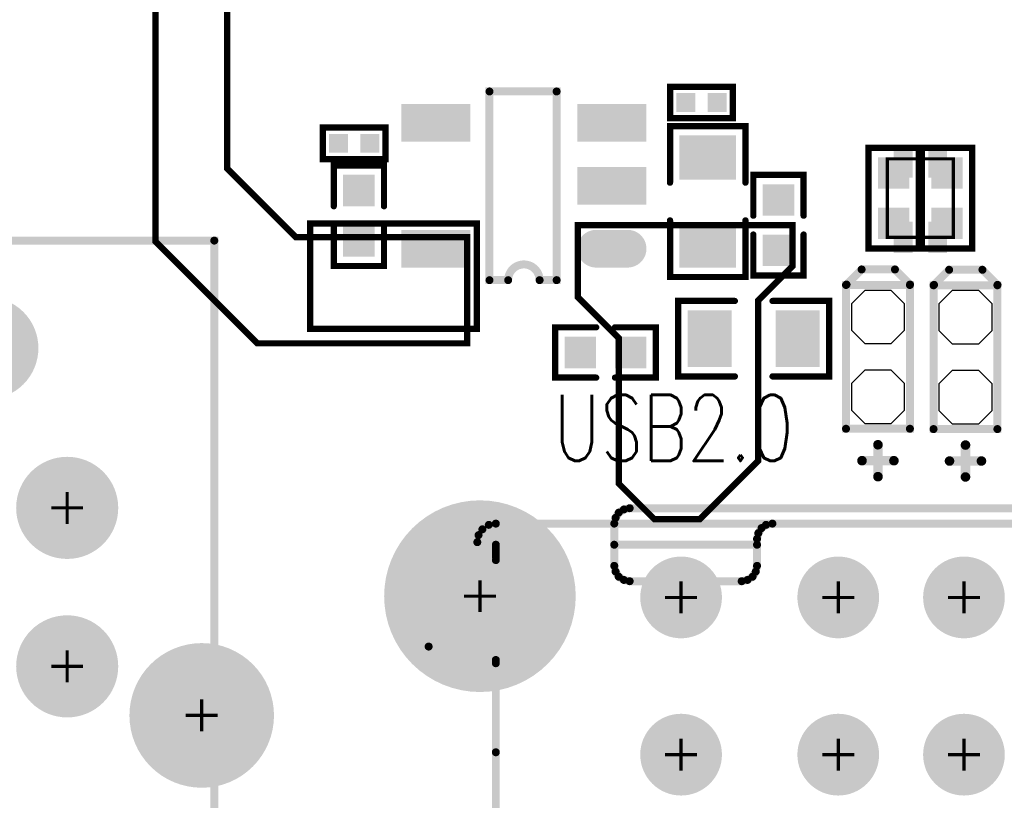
# Model space of a CAD drawing. Extents: x -14 to 157, y -7 to 92.
# Tile 118 of 129: x 75 to 91, y 7 to 19. Entities that reach past the tile are written whole.
import ezdxf

# ---------------------------------------------------------------- set-up
doc = ezdxf.new("R2010")
doc.units = 0
doc.linetypes.add('SIG_183', pattern=[2, 1, 1])
doc.linetypes.add('SIG_214', pattern=[2, 1, 1])
for name, color, linetype in [('COPPER_01', 96, 'CONTINUOUS'), ('DRIL_NPLTE_THRU_01', 3, 'CONTINUOUS'), ('DRIL_NPLTE_THRU_02', 171, 'CONTINUOUS'), ('DRIL_NPLTE_THRU_03', 222, 'CONTINUOUS'), ('DRIL_NPLTE_THRU_04', 2, 'CONTINUOUS'), ('DRIL_PLTE_THRU_01', 3, 'CONTINUOUS'), ('DRIL_PLTE_THRU_02', 171, 'CONTINUOUS'), ('DRIL_PLTE_THRU_03', 222, 'CONTINUOUS'), ('DRIL_PLTE_THRU_04', 2, 'CONTINUOUS'), ('DRIL_SYMBOL', 254, 'CONTINUOUS'), ('PADS_BOT', 56, 'CONTINUOUS'), ('PADS_INNER', 96, 'CONTINUOUS'), ('PADS_TOP', 96, 'CONTINUOUS'), ('PADS_XR_121', 210, 'CONTINUOUS'), ('PADS_XR_128', 16, 'CONTINUOUS'), ('PART_TOP_2DLINE_00', 183, 'CONTINUOUS'), ('PART_TOP_2DLINE_01', 183, 'CONTINUOUS'), ('PART_TOP_2DLINE_126', 183, 'CONTINUOUS'), ('TEXT_126', 254, 'CONTINUOUS')]:
    doc.layers.add(name, color=color, linetype=linetype)
doc.styles.add('W0$15', font='simplex', dxfattribs={"width": 0.75})

# ---------------------------------------------------------------- blocks, each defined once
blk = doc.blocks.new('SMOOTH_0$1')
at = {"const_width": 0.05}
blk.add_lwpolyline([(-0.025, 0, 1), (0.025, 0, 1)], format="xyb", close=True, dxfattribs=at)
blk = doc.blocks.new('COPPER_102')
at = {"layer": 'COPPER_01', "const_width": 0.1}
blk.add_lwpolyline([(0, 0), (0, -1.675), (2.65, -1.675), (2.65, 0)], close=True, dxfattribs=at)
at = {"layer": 'COPPER_01'}
for p in [(0, 0), (2.65, 0), (0, -1.675), (2.65, -1.675)]:
    blk.add_blockref('SMOOTH_0$1', p, dxfattribs=at)
blk = doc.blocks.new('COPPER_112')
at = {"layer": 'COPPER_01', "const_width": 0.1}
blk.add_lwpolyline([(-0.01875, 0), (-0.01875, -1.14375), (0.6375, -1.8), (0.6375, -4.1125), (1.2, -4.675), (1.925, -4.675), (2.85, -3.75), (2.85, -1.2), (3.4, -0.65), (3.4, 0)], close=True, dxfattribs=at)
at = {"layer": 'COPPER_01'}
for p in [(-0.01875, 0), (3.4, 0), (3.4, -0.65), (-0.01875, -1.14375), (2.85, -1.2), (0.6375, -1.8), (2.85, -3.75), (0.6375, -4.1125), (1.2, -4.675), (1.925, -4.675)]:
    blk.add_blockref('SMOOTH_0$1', p, dxfattribs=at)
blk = doc.blocks.new('COPPER_138')
at = {"layer": 'COPPER_01', "const_width": 0.1}
blk.add_lwpolyline([(0.51, 0), (-0.63, 0), (-0.63, -8.99), (0.99, -10.61), (4.33, -10.61), (4.33, -8.92), (1.6, -8.92), (0.51, -7.83)], close=True, dxfattribs=at)
at = {"layer": 'COPPER_01'}
for p in [(-0.63, 0), (0.51, 0), (0.51, -7.83), (1.6, -8.92), (4.33, -8.92), (-0.63, -8.99), (0.99, -10.61), (4.33, -10.61)]:
    blk.add_blockref('SMOOTH_0$1', p, dxfattribs=at)
blk = doc.blocks.new('SMOOTH_0$127')
at = {"const_width": 0.0635}
blk.add_lwpolyline([(-0.03175, 0, 1), (0.03175, 0, 1)], format="xyb", close=True, dxfattribs=at)
blk = doc.blocks.new('SMOOTH_0$1524')
at = {"const_width": 0.0762}
blk.add_lwpolyline([(-0.0381, 0, 1), (0.0381, 0, 1)], format="xyb", close=True, dxfattribs=at)
blk = doc.blocks.new('PART_BODY_TOP_49')
at = {"layer": 'PART_TOP_2DLINE_00'}
for points, const_width in [([(-1.15, -0.5), (-1.39, -0.26), (-1.39, 0.27), (-1.15, 0.51)], 0.127), ([(1.651, -0.254), (1.651, 0.254)], 0.152), ([(1.905, 0), (1.397, 0)], 0.152)]:
    blk.add_lwpolyline(points, dxfattribs=dict(at, const_width=const_width))
at = {"layer": 'PART_TOP_2DLINE_00', "const_width": 0.127}
blk.add_lwpolyline([(1.143, -0.508), (1.143, 0.508), (-1.143, 0.508), (-1.143, -0.508)], close=True, dxfattribs=at)
at = {"layer": 'PART_TOP_2DLINE_00'}
for name, p in [('SMOOTH_0$127', (-1.15, 0.51)), ('SMOOTH_0$127', (-1.143, 0.508)), ('SMOOTH_0$127', (1.143, 0.508)), ('SMOOTH_0$127', (-1.39, 0.27)), ('SMOOTH_0$1524', (1.651, 0.254)), ('SMOOTH_0$1524', (1.397, 0)), ('SMOOTH_0$1524', (1.905, 0)), ('SMOOTH_0$127', (-1.39, -0.26)), ('SMOOTH_0$1524', (1.651, -0.254)), ('SMOOTH_0$127', (-1.15, -0.5)), ('SMOOTH_0$127', (-1.143, -0.508)), ('SMOOTH_0$127', (1.143, -0.508))]:
    blk.add_blockref(name, p, dxfattribs=at)
blk = doc.blocks.new('DRIL_HOLE_0')
blk.add_lwpolyline([(0, 0, 1), (0, 0, 1)], format="xyb", close=True)
blk = doc.blocks.new('PAD_0')
blk.add_lwpolyline([(0, 0, 1), (0, 0, 1)], format="xyb", close=True)
blk = doc.blocks.new('PAD_44')
blk.add_lwpolyline([(-0.211, -0.423), (0.211, -0.423), (0.423, -0.211), (0.423, 0.211), (0.211, 0.423), (-0.211, 0.423), (-0.423, 0.211), (-0.423, -0.211)], close=True)
blk = doc.blocks.new('STK_TOP_135')
at = {"layer": 'DRIL_PLTE_THRU_01'}
blk.add_blockref('DRIL_HOLE_0', (0, 0), dxfattribs=at)
at = {"layer": 'DRIL_PLTE_THRU_02'}
blk.add_blockref('DRIL_HOLE_0', (0, 0), dxfattribs=at)
at = {"layer": 'DRIL_PLTE_THRU_03'}
blk.add_blockref('DRIL_HOLE_0', (0, 0), dxfattribs=at)
at = {"layer": 'DRIL_PLTE_THRU_04'}
blk.add_blockref('DRIL_HOLE_0', (0, 0), dxfattribs=at)
at = {"layer": 'PADS_BOT'}
blk.add_blockref('PAD_0', (0, 0), dxfattribs=at)
at = {"layer": 'PADS_INNER'}
blk.add_blockref('PAD_0', (0, 0), dxfattribs=at)
at = {"layer": 'PADS_TOP'}
blk.add_blockref('PAD_44', (0, 0), dxfattribs=at)
blk = doc.blocks.new('SYM_TOP_42')
for name, p in [('PART_BODY_TOP_49', (0, 0)), ('STK_TOP_135', (-0.635, 0)), ('STK_TOP_135', (0.635, 0))]:
    blk.add_blockref(name, p)
blk = doc.blocks.new('PART_TOP_244')
blk.add_blockref('SYM_TOP_42', (0, 0))
blk = doc.blocks.new('PART_BODY_TOP_24')
at = {"layer": 'PART_TOP_2DLINE_01', "const_width": 0.1}
blk.add_lwpolyline([(-0.8, 0.4), (0.8, 0.4), (0.8, -0.4), (-0.8, -0.4)], close=True, dxfattribs=at)
at = {"layer": 'PART_TOP_2DLINE_01'}
for p in [(-0.8, 0.4), (0.8, 0.4), (-0.8, -0.4), (0.8, -0.4)]:
    blk.add_blockref('SMOOTH_0$1', p, dxfattribs=at)
blk = doc.blocks.new('PAD_1')
at = {"const_width": 0.5}
blk.add_lwpolyline([(-0.25, 0), (0.25, 0)], dxfattribs=at)
blk = doc.blocks.new('STK_TOP_7')
at = {"layer": 'DRIL_PLTE_THRU_01'}
blk.add_blockref('DRIL_HOLE_0', (0, 0), dxfattribs=at)
at = {"layer": 'DRIL_PLTE_THRU_02'}
blk.add_blockref('DRIL_HOLE_0', (0, 0), dxfattribs=at)
at = {"layer": 'DRIL_PLTE_THRU_03'}
blk.add_blockref('DRIL_HOLE_0', (0, 0), dxfattribs=at)
at = {"layer": 'DRIL_PLTE_THRU_04'}
blk.add_blockref('DRIL_HOLE_0', (0, 0), dxfattribs=at)
at = {"layer": 'PADS_BOT'}
blk.add_blockref('PAD_0', (0, 0), dxfattribs=at)
at = {"layer": 'PADS_INNER'}
blk.add_blockref('PAD_0', (0, 0), dxfattribs=at)
at = {"layer": 'PADS_TOP'}
blk.add_blockref('PAD_1', (0, 0), dxfattribs=at)
blk = doc.blocks.new('SYM_TOP_17')
for name, p in [('PART_BODY_TOP_24', (0, 0)), ('STK_TOP_7', (-0.4, 0)), ('STK_TOP_7', (0.4, 0))]:
    blk.add_blockref(name, p)
blk = doc.blocks.new('PART_TOP_246')
blk.add_blockref('SYM_TOP_17', (0, 0))
blk = doc.blocks.new('SMOOTH_0$05')
at = {"const_width": 0.025}
blk.add_lwpolyline([(-0.0125, 0, 1), (0.0125, 0, 1)], format="xyb", close=True, dxfattribs=at)
blk = doc.blocks.new('PART_BODY_TOP_56')
at = {"layer": 'PART_TOP_2DLINE_01', "const_width": 0.05}
blk.add_lwpolyline([(-0.25, 0), (0.8, 0), (0.8, 1.25), (-0.25, 1.25)], close=True, dxfattribs=at)
at = {"layer": 'PART_TOP_2DLINE_01'}
for p in [(-0.25, 1.25), (0.8, 1.25), (-0.25, 0), (0.8, 0)]:
    blk.add_blockref('SMOOTH_0$05', p, dxfattribs=at)
blk = doc.blocks.new('PAD_47')
at = {"const_width": 0.3}
blk.add_lwpolyline([(-0.25, 0), (0.25, 0)], dxfattribs=at)
blk = doc.blocks.new('STK_TOP_145')
at = {"layer": 'DRIL_PLTE_THRU_01'}
blk.add_blockref('DRIL_HOLE_0', (0, 0), dxfattribs=at)
at = {"layer": 'DRIL_PLTE_THRU_02'}
blk.add_blockref('DRIL_HOLE_0', (0, 0), dxfattribs=at)
at = {"layer": 'DRIL_PLTE_THRU_03'}
blk.add_blockref('DRIL_HOLE_0', (0, 0), dxfattribs=at)
at = {"layer": 'DRIL_PLTE_THRU_04'}
blk.add_blockref('DRIL_HOLE_0', (0, 0), dxfattribs=at)
at = {"layer": 'PADS_BOT'}
blk.add_blockref('PAD_0', (0, 0), dxfattribs=at)
at = {"layer": 'PADS_INNER'}
blk.add_blockref('PAD_0', (0, 0), dxfattribs=at)
at = {"layer": 'PADS_TOP', "rotation": 90}
blk.add_blockref('PAD_47', (0, 0), dxfattribs=at)
blk = doc.blocks.new('SYM_TOP_49')
for name, p in [('STK_TOP_145', (0, 1.2)), ('STK_TOP_145', (0.55, 1.2)), ('PART_BODY_TOP_56', (0, 0)), ('STK_TOP_145', (0, 0)), ('STK_TOP_145', (0.55, 0))]:
    blk.add_blockref(name, p)
blk = doc.blocks.new('PART_TOP_248')
blk.add_blockref('SYM_TOP_49', (0, 0))
blk = doc.blocks.new('PART_TOP_250')
blk.add_blockref('SYM_TOP_17', (0, 0))
blk = doc.blocks.new('PART_TOP_251')
blk.add_blockref('SYM_TOP_42', (0, 0))
blk = doc.blocks.new('PART_BODY_TOP_11')
at = {"layer": 'PART_TOP_2DLINE_01', "const_width": 0.1}
for points in [[(-0.15, 0.4), (-0.8, 0.4), (-0.8, -0.4), (-0.15, -0.4)], [(0.15, -0.4), (0.8, -0.4), (0.8, 0.4), (0.15, 0.4)]]:
    blk.add_lwpolyline(points, dxfattribs=at)
at = {"layer": 'PART_TOP_2DLINE_01'}
for p in [(-0.8, 0.4), (-0.15, 0.4), (0.15, 0.4), (0.8, 0.4), (-0.8, -0.4), (-0.15, -0.4), (0.15, -0.4), (0.8, -0.4)]:
    blk.add_blockref('SMOOTH_0$1', p, dxfattribs=at)
blk = doc.blocks.new('SYM_TOP_4')
for name, p in [('PART_BODY_TOP_11', (0, 0)), ('STK_TOP_7', (-0.4, 0)), ('STK_TOP_7', (0.4, 0))]:
    blk.add_blockref(name, p)
blk = doc.blocks.new('PART_TOP_252')
blk.add_blockref('SYM_TOP_4', (0, 0))
blk = doc.blocks.new('PART_BODY_TOP_14')
at = {"layer": 'PART_TOP_2DLINE_01', "const_width": 0.1}
for points in [[(-0.3, 0.6), (-1.2, 0.6), (-1.2, -0.6), (-0.3, -0.6)], [(0.3, -0.6), (1.2, -0.6), (1.2, 0.6), (0.3, 0.6)]]:
    blk.add_lwpolyline(points, dxfattribs=at)
at = {"layer": 'PART_TOP_2DLINE_01'}
for p in [(-1.2, 0.6), (-0.3, 0.6), (0.3, 0.6), (1.2, 0.6), (-1.2, -0.6), (-0.3, -0.6), (0.3, -0.6), (1.2, -0.6)]:
    blk.add_blockref('SMOOTH_0$1', p, dxfattribs=at)
blk = doc.blocks.new('PAD_9')
at = {"const_width": 0.7}
blk.add_lwpolyline([(-0.45, 0), (0.45, 0)], dxfattribs=at)
blk = doc.blocks.new('STK_TOP_10')
at = {"layer": 'DRIL_PLTE_THRU_01'}
blk.add_blockref('DRIL_HOLE_0', (0, 0), dxfattribs=at)
at = {"layer": 'DRIL_PLTE_THRU_02'}
blk.add_blockref('DRIL_HOLE_0', (0, 0), dxfattribs=at)
at = {"layer": 'DRIL_PLTE_THRU_03'}
blk.add_blockref('DRIL_HOLE_0', (0, 0), dxfattribs=at)
at = {"layer": 'DRIL_PLTE_THRU_04'}
blk.add_blockref('DRIL_HOLE_0', (0, 0), dxfattribs=at)
at = {"layer": 'PADS_BOT'}
blk.add_blockref('PAD_0', (0, 0), dxfattribs=at)
at = {"layer": 'PADS_INNER'}
blk.add_blockref('PAD_0', (0, 0), dxfattribs=at)
at = {"layer": 'PADS_TOP', "rotation": 90}
blk.add_blockref('PAD_9', (0, 0), dxfattribs=at)
blk = doc.blocks.new('SYM_TOP_7')
for name, p in [('STK_TOP_10', (-0.7, 0)), ('STK_TOP_10', (0.7, 0)), ('PART_BODY_TOP_14', (0, 0))]:
    blk.add_blockref(name, p)
blk = doc.blocks.new('PART_TOP_254')
blk.add_blockref('SYM_TOP_7', (0, 0))
blk = doc.blocks.new('PART_BODY_TOP_60')
at = {"layer": 'PART_TOP_2DLINE_01', "const_width": 0.1}
blk.add_lwpolyline([(-0.5, 0.25), (0.5, 0.25), (0.5, -0.25), (-0.5, -0.25)], close=True, dxfattribs=at)
at = {"layer": 'PART_TOP_2DLINE_01'}
for p in [(-0.5, 0.25), (0.5, 0.25), (-0.5, -0.25), (0.5, -0.25)]:
    blk.add_blockref('SMOOTH_0$1', p, dxfattribs=at)
blk = doc.blocks.new('PAD_2')
at = {"const_width": 0.3}
blk.add_lwpolyline([(-0.15, 0), (0.15, 0)], dxfattribs=at)
blk = doc.blocks.new('STK_TOP_133')
at = {"layer": 'DRIL_NPLTE_THRU_01'}
blk.add_blockref('DRIL_HOLE_0', (0, 0), dxfattribs=at)
at = {"layer": 'DRIL_NPLTE_THRU_02'}
blk.add_blockref('DRIL_HOLE_0', (0, 0), dxfattribs=at)
at = {"layer": 'DRIL_NPLTE_THRU_03'}
blk.add_blockref('DRIL_HOLE_0', (0, 0), dxfattribs=at)
at = {"layer": 'DRIL_NPLTE_THRU_04'}
blk.add_blockref('DRIL_HOLE_0', (0, 0), dxfattribs=at)
at = {"layer": 'PADS_BOT'}
blk.add_blockref('PAD_0', (0, 0), dxfattribs=at)
at = {"layer": 'PADS_INNER'}
blk.add_blockref('PAD_0', (0, 0), dxfattribs=at)
at = {"layer": 'PADS_TOP'}
blk.add_blockref('PAD_2', (0, 0), dxfattribs=at)
blk = doc.blocks.new('SYM_TOP_53')
for name, p in [('PART_BODY_TOP_60', (0, 0)), ('STK_TOP_133', (-0.25, 0)), ('STK_TOP_133', (0.25, 0))]:
    blk.add_blockref(name, p)
blk = doc.blocks.new('PART_TOP_255')
blk.add_blockref('SYM_TOP_53', (0, 0))
blk = doc.blocks.new('PART_TOP_256')
blk.add_blockref('SYM_TOP_7', (0, 0))
blk = doc.blocks.new('PART_TOP_257')
blk.add_blockref('SYM_TOP_4', (0, 0))
blk = doc.blocks.new('PART_BODY_TOP_65')
at = {"layer": 'PART_TOP_2DLINE_00', "const_width": 0.127}
blk.add_lwpolyline([(-0.25, 1.5, 1), (0.25, 1.5), (0.547, 1.5), (0.547, -1.5), (-0.521, -1.5), (-0.521, 1.5)], format="xyb", close=True, dxfattribs=at)
at = {"layer": 'PART_TOP_2DLINE_00'}
for p in [(-0.521, 1.5), (-0.25, 1.5), (0.25, 1.5), (0.547, 1.5), (-0.521, -1.5), (0.547, -1.5)]:
    blk.add_blockref('SMOOTH_0$127', p, dxfattribs=at)
blk = doc.blocks.new('PAD_20')
at = {"const_width": 0.3}
blk.add_lwpolyline([(-0.25, -0.15), (0.25, -0.15, 1), (0.25, 0.15), (-0.25, 0.15, 1)], format="xyb", close=True, dxfattribs=at)
blk = doc.blocks.new('STK_TOP_85')
at = {"layer": 'DRIL_PLTE_THRU_01'}
blk.add_blockref('DRIL_HOLE_0', (0, 0), dxfattribs=at)
at = {"layer": 'DRIL_PLTE_THRU_02'}
blk.add_blockref('DRIL_HOLE_0', (0, 0), dxfattribs=at)
at = {"layer": 'DRIL_PLTE_THRU_03'}
blk.add_blockref('DRIL_HOLE_0', (0, 0), dxfattribs=at)
at = {"layer": 'DRIL_PLTE_THRU_04'}
blk.add_blockref('DRIL_HOLE_0', (0, 0), dxfattribs=at)
at = {"layer": 'PADS_BOT'}
blk.add_blockref('PAD_0', (0, 0), dxfattribs=at)
at = {"layer": 'PADS_INNER'}
blk.add_blockref('PAD_0', (0, 0), dxfattribs=at)
at = {"layer": 'PADS_TOP'}
blk.add_blockref('PAD_20', (0, 0), dxfattribs=at)
blk = doc.blocks.new('PAD_21')
at = {"const_width": 0.6}
blk.add_lwpolyline([(-0.55, 0), (0.55, 0)], dxfattribs=at)
blk = doc.blocks.new('STK_TOP_84')
at = {"layer": 'DRIL_PLTE_THRU_01'}
blk.add_blockref('DRIL_HOLE_0', (0, 0), dxfattribs=at)
at = {"layer": 'DRIL_PLTE_THRU_02'}
blk.add_blockref('DRIL_HOLE_0', (0, 0), dxfattribs=at)
at = {"layer": 'DRIL_PLTE_THRU_03'}
blk.add_blockref('DRIL_HOLE_0', (0, 0), dxfattribs=at)
at = {"layer": 'DRIL_PLTE_THRU_04'}
blk.add_blockref('DRIL_HOLE_0', (0, 0), dxfattribs=at)
at = {"layer": 'PADS_BOT'}
blk.add_blockref('PAD_0', (0, 0), dxfattribs=at)
at = {"layer": 'PADS_INNER'}
blk.add_blockref('PAD_0', (0, 0), dxfattribs=at)
at = {"layer": 'PADS_TOP'}
blk.add_blockref('PAD_21', (0, 0), dxfattribs=at)
blk = doc.blocks.new('SYM_TOP_58')
for name, p in [('PART_BODY_TOP_65', (0, 0)), ('STK_TOP_85', (-1.4, 1)), ('STK_TOP_84', (1.4, 1)), ('STK_TOP_84', (-1.4, 0)), ('STK_TOP_84', (-1.4, -1)), ('STK_TOP_84', (1.4, -1))]:
    blk.add_blockref(name, p)
blk = doc.blocks.new('PART_TOP_258')
blk.add_blockref('SYM_TOP_58', (0, 0))
blk = doc.blocks.new('PART_BODY_TOP_69')
at = {"layer": 'PART_TOP_2DLINE_126', "const_width": 0.127}
for points in [[(4.634, 6.447), (4.899, 7.516)], [(6.854, 6.447), (6.834, 6.559), (6.763, 6.661), (6.671, 6.722), (6.559, 6.742)], [(0.866, 6.447), (4.685, 6.447)], [(6.274, 6.447), (3.218, 6.447)], [(4.685, 6.447), (6.854, 6.447)], [(6.325, 6.447), (6.518, 6.447)], [(6.854, 6.447), (6.854, 4.563)], [(7.099, 4.318), (7.079, 4.41), (7.028, 4.492), (6.946, 4.542), (6.854, 4.563), (6.182, 4.563), (6.091, 4.542), (6.009, 4.492), (5.958, 4.41), (5.938, 4.318)], [(6.518, 4.563), (6.518, 2.292)], [(6.854, 4.563), (6.854, 2.047)], [(5.938, 2.536), (5.938, 4.318)], [(7.099, 4.318), (7.099, -4.318)], [(5.938, 2.536), (5.958, 2.444), (6.009, 2.363), (6.091, 2.312), (6.182, 2.292)], [(6.61, 2.292), (6.182, 2.292)], [(6.854, -2.047), (6.854, 2.047), (6.834, 2.149), (6.783, 2.22), (6.702, 2.271), (6.61, 2.292)]]:
    blk.add_lwpolyline(points, dxfattribs=at)
at = {"layer": 'PART_TOP_2DLINE_126'}
for p in [(4.899, 7.516), (6.559, 6.742), (6.671, 6.722), (6.763, 6.661), (6.834, 6.559), (3.218, 6.447), (4.634, 6.447), (4.685, 6.447), (4.685, 6.447), (6.274, 6.447), (6.325, 6.447), (6.518, 6.447), (6.854, 6.447), (6.854, 6.447), (6.854, 6.447), (6.009, 4.492), (6.091, 4.542), (6.182, 4.563), (6.518, 4.563), (6.854, 4.563), (6.854, 4.563), (6.854, 4.563), (6.946, 4.542), (7.028, 4.492), (5.958, 4.41), (7.079, 4.41), (5.938, 4.318), (5.938, 4.318), (7.099, 4.318), (7.099, 4.318), (5.938, 2.536), (5.938, 2.536), (5.958, 2.444), (6.009, 2.363), (6.091, 2.312), (6.182, 2.292), (6.182, 2.292), (6.518, 2.292), (6.61, 2.292), (6.61, 2.292), (6.702, 2.271), (6.783, 2.22), (6.834, 2.149), (6.854, 2.047), (6.854, 2.047)]:
    blk.add_blockref('SMOOTH_0$127', p, dxfattribs=at)
blk = doc.blocks.new('DRIL_SYMBOL_0$9')
at = {"layer": 'DRIL_SYMBOL', "const_width": 0.0508}
for points in [[(0, -0.254), (0, 0.254)], [(-0.254, 0), (0.254, 0)]]:
    blk.add_lwpolyline(points, dxfattribs=at)
blk = doc.blocks.new('DRIL_HOLE_0$9')
at = {"const_width": 0.45}
blk.add_lwpolyline([(-0.225, 0, 1), (0.225, 0, 1)], format="xyb", close=True, dxfattribs=at)
blk.add_blockref('DRIL_SYMBOL_0$9', (0, 0))
blk = doc.blocks.new('PAD_27')
at = {"const_width": 0.45}
blk.add_lwpolyline([(0, -0.225, 1), (0, 0.225, 1)], format="xyb", close=True, dxfattribs=at)
blk = doc.blocks.new('PAD_17')
at = {"const_width": 0.65}
blk.add_lwpolyline([(0, -0.325, 1), (0, 0.325, 1)], format="xyb", close=True, dxfattribs=at)
blk = doc.blocks.new('STK_TOP_43')
at = {"layer": 'DRIL_PLTE_THRU_01'}
blk.add_blockref('DRIL_HOLE_0$9', (0, 0), dxfattribs=at)
at = {"layer": 'DRIL_PLTE_THRU_02'}
blk.add_blockref('DRIL_HOLE_0$9', (0, 0), dxfattribs=at)
at = {"layer": 'DRIL_PLTE_THRU_03'}
blk.add_blockref('DRIL_HOLE_0$9', (0, 0), dxfattribs=at)
at = {"layer": 'DRIL_PLTE_THRU_04'}
blk.add_blockref('DRIL_HOLE_0$9', (0, 0), dxfattribs=at)
at = {"layer": 'PADS_BOT'}
blk.add_blockref('PAD_17', (0, 0), dxfattribs=at)
at = {"layer": 'PADS_INNER'}
blk.add_blockref('PAD_27', (0, 0), dxfattribs=at)
at = {"layer": 'PADS_TOP'}
blk.add_blockref('PAD_17', (0, 0), dxfattribs=at)
blk = doc.blocks.new('DRIL_SYMBOL_2$286')
at = {"layer": 'DRIL_SYMBOL', "const_width": 0.0508}
for points in [[(0, -0.254), (0, 0.254)], [(-0.254, 0), (0.254, 0)]]:
    blk.add_lwpolyline(points, dxfattribs=at)
blk = doc.blocks.new('DRIL_HOLE_2$286')
at = {"const_width": 1.143}
blk.add_lwpolyline([(-0.5715, 0, 1), (0.5715, 0, 1)], format="xyb", close=True, dxfattribs=at)
blk.add_blockref('DRIL_SYMBOL_2$286', (0, 0))
blk = doc.blocks.new('PAD_64')
at = {"const_width": 1.25}
blk.add_lwpolyline([(0, -0.625, 1), (0, 0.625, 1)], format="xyb", close=True, dxfattribs=at)
blk = doc.blocks.new('PAD_65')
at = {"const_width": 1.524}
blk.add_lwpolyline([(0, -0.762, 1), (0, 0.762, 1)], format="xyb", close=True, dxfattribs=at)
blk = doc.blocks.new('STK_TOP_45')
at = {"layer": 'DRIL_PLTE_THRU_01'}
blk.add_blockref('DRIL_HOLE_2$286', (0, 0), dxfattribs=at)
at = {"layer": 'DRIL_PLTE_THRU_02'}
blk.add_blockref('DRIL_HOLE_2$286', (0, 0), dxfattribs=at)
at = {"layer": 'DRIL_PLTE_THRU_03'}
blk.add_blockref('DRIL_HOLE_2$286', (0, 0), dxfattribs=at)
at = {"layer": 'DRIL_PLTE_THRU_04'}
blk.add_blockref('DRIL_HOLE_2$286', (0, 0), dxfattribs=at)
at = {"layer": 'PADS_BOT'}
blk.add_blockref('PAD_65', (0, 0), dxfattribs=at)
at = {"layer": 'PADS_INNER'}
blk.add_blockref('PAD_64', (0, 0), dxfattribs=at)
at = {"layer": 'PADS_TOP'}
blk.add_blockref('PAD_65', (0, 0), dxfattribs=at)
blk = doc.blocks.new('SYM_TOP_62')
for name, p in [('STK_TOP_45', (5.7, 6.7)), ('PART_BODY_TOP_69', (0, 0)), ('STK_TOP_43', (3.18, 3.5)), ('STK_TOP_43', (5.68, 3.5)), ('STK_TOP_43', (3.18, 1)), ('STK_TOP_43', (5.68, 1)), ('STK_TOP_43', (3.18, -1)), ('STK_TOP_43', (5.68, -1))]:
    blk.add_blockref(name, p)
blk = doc.blocks.new('PART_TOP_259')
blk.add_blockref('SYM_TOP_62', (0, 0))
blk = doc.blocks.new('PART_TOP_260')
blk.add_blockref('SYM_TOP_4', (0, 0))
blk = doc.blocks.new('PART_TOP_261')
blk.add_blockref('SYM_TOP_53', (0, 0))
blk = doc.blocks.new('PART_BODY_TOP_27')
at = {"layer": 'PART_TOP_2DLINE_126', "const_width": 0.127}
blk.add_lwpolyline([(13.77, -19.64), (-2.33, -19.64), (-2.33, 1.71), (13.77, 1.71)], close=True, dxfattribs=at)
at = {"layer": 'PART_TOP_2DLINE_126'}
blk.add_blockref('SMOOTH_0$127', (13.77, 1.71), dxfattribs=at)
blk = doc.blocks.new('PAD_68')
at = {"const_width": 0.55}
blk.add_lwpolyline([(0, -0.275, 1), (0, 0.275, 1)], format="xyb", close=True, dxfattribs=at)
blk = doc.blocks.new('PAD_69')
at = {"const_width": 0.762}
blk.add_lwpolyline([(0, -0.381, 1), (0, 0.381, 1)], format="xyb", close=True, dxfattribs=at)
blk = doc.blocks.new('PAD_70')
at = {"const_width": 0.812}
blk.add_lwpolyline([(0, -0.406, 1), (0, 0.406, 1)], format="xyb", close=True, dxfattribs=at)
blk = doc.blocks.new('STK_TOP_49')
at = {"layer": 'DRIL_PLTE_THRU_01'}
blk.add_blockref('DRIL_HOLE_0$9', (0, 0), dxfattribs=at)
at = {"layer": 'DRIL_PLTE_THRU_02'}
blk.add_blockref('DRIL_HOLE_0$9', (0, 0), dxfattribs=at)
at = {"layer": 'DRIL_PLTE_THRU_03'}
blk.add_blockref('DRIL_HOLE_0$9', (0, 0), dxfattribs=at)
at = {"layer": 'DRIL_PLTE_THRU_04'}
blk.add_blockref('DRIL_HOLE_0$9', (0, 0), dxfattribs=at)
at = {"layer": 'PADS_BOT'}
blk.add_blockref('PAD_69', (0, 0), dxfattribs=at)
at = {"layer": 'PADS_INNER'}
blk.add_blockref('PAD_68', (0, 0), dxfattribs=at)
at = {"layer": 'PADS_TOP'}
blk.add_blockref('PAD_69', (0, 0), dxfattribs=at)
at = {"layer": 'PADS_XR_121'}
blk.add_blockref('PAD_70', (0, 0), dxfattribs=at)
at = {"layer": 'PADS_XR_128'}
blk.add_blockref('PAD_70', (0, 0), dxfattribs=at)
blk = doc.blocks.new('DRIL_SYMBOL_1$6')
at = {"layer": 'DRIL_SYMBOL', "const_width": 0.0508}
for points in [[(0, -0.254), (0, 0.254)], [(-0.254, 0), (0.254, 0)]]:
    blk.add_lwpolyline(points, dxfattribs=at)
blk = doc.blocks.new('DRIL_HOLE_1$6')
at = {"const_width": 0.8}
blk.add_lwpolyline([(-0.4, 0, 1), (0.4, 0, 1)], format="xyb", close=True, dxfattribs=at)
blk.add_blockref('DRIL_SYMBOL_1$6', (0, 0))
blk = doc.blocks.new('PAD_71')
at = {"const_width": 1.1}
blk.add_lwpolyline([(0, -0.55, 1), (0, 0.55, 1)], format="xyb", close=True, dxfattribs=at)
blk = doc.blocks.new('PAD_72')
at = {"const_width": 1.15}
blk.add_lwpolyline([(0, -0.575, 1), (0, 0.575, 1)], format="xyb", close=True, dxfattribs=at)
blk = doc.blocks.new('PAD_73')
at = {"const_width": 1}
blk.add_lwpolyline([(0, -0.5, 1), (0, 0.5, 1)], format="xyb", close=True, dxfattribs=at)
blk = doc.blocks.new('STK_TOP_52')
at = {"layer": 'DRIL_PLTE_THRU_01'}
blk.add_blockref('DRIL_HOLE_1$6', (0, 0), dxfattribs=at)
at = {"layer": 'DRIL_PLTE_THRU_02'}
blk.add_blockref('DRIL_HOLE_1$6', (0, 0), dxfattribs=at)
at = {"layer": 'DRIL_PLTE_THRU_03'}
blk.add_blockref('DRIL_HOLE_1$6', (0, 0), dxfattribs=at)
at = {"layer": 'DRIL_PLTE_THRU_04'}
blk.add_blockref('DRIL_HOLE_1$6', (0, 0), dxfattribs=at)
at = {"layer": 'PADS_BOT'}
blk.add_blockref('PAD_71', (0, 0), dxfattribs=at)
at = {"layer": 'PADS_INNER'}
blk.add_blockref('PAD_71', (0, 0), dxfattribs=at)
at = {"layer": 'PADS_TOP'}
blk.add_blockref('PAD_73', (0, 0), dxfattribs=at)
at = {"layer": 'PADS_XR_121'}
blk.add_blockref('PAD_72', (0, 0), dxfattribs=at)
at = {"layer": 'PADS_XR_128'}
blk.add_blockref('PAD_72', (0, 0), dxfattribs=at)
blk = doc.blocks.new('SYM_TOP_20')
for name, p in [('PART_BODY_TOP_27', (0, 0)), ('STK_TOP_49', (10.16, 0)), ('STK_TOP_49', (11.43, -2.54)), ('STK_TOP_49', (11.43, -5.06)), ('STK_TOP_52', (13.57, -5.84))]:
    blk.add_blockref(name, p)
blk = doc.blocks.new('PART_TOP_280')
blk.add_blockref('SYM_TOP_20', (0, 0))

msp = doc.modelspace()

# ---------------------------------------------------------------- block references
at = {"linetype": 'SIG_183'}
for name, p in [('COPPER_138', (78.27, 24.58)), ('COPPER_102', (80.1, 15.875))]:
    msp.add_blockref(name, p, dxfattribs=at)
for name, p, rotation in [('PART_TOP_258', (83.5, 16.475), 180), ('PART_TOP_261', (80.8, 17.15), 180), ('PART_TOP_256', (86.425, 16.225), 90), ('PART_TOP_250', (89.383, 16.28), 270), ('PART_TOP_246', (90.233, 16.28), 270), ('PART_TOP_260', (80.875, 16), 90), ('PART_TOP_252', (87.55, 15.85), 90), ('PART_TOP_251', (89.133, 13.755), 270), ('PART_TOP_244', (90.525, 13.75), 270), ('PART_TOP_257', (84.8, 13.825), 180), ('PART_TOP_259', (89.501, 4.25), 90)]:
    msp.add_blockref(name, p, dxfattribs=dict(rotation=rotation))
for name, p in [('PART_TOP_255', (86.325, 17.8)), ('PART_TOP_248', (89.533, 15.655)), ('PART_TOP_280', (64.805, 13.894)), ('PART_TOP_254', (87.156, 14.044))]:
    msp.add_blockref(name, p)
at = {"linetype": 'SIG_214'}
msp.add_blockref('COPPER_112', (84.375, 15.85), dxfattribs=at)

# ---------------------------------------------------------------- texts
at = {"layer": 'TEXT_126', "style": 'W0$15', "width": 0.75}
msp.add_text('USB2.0', height=1.05, dxfattribs=at).set_placement((83.975, 12.1))

doc.saveas('drawing.dxf')
